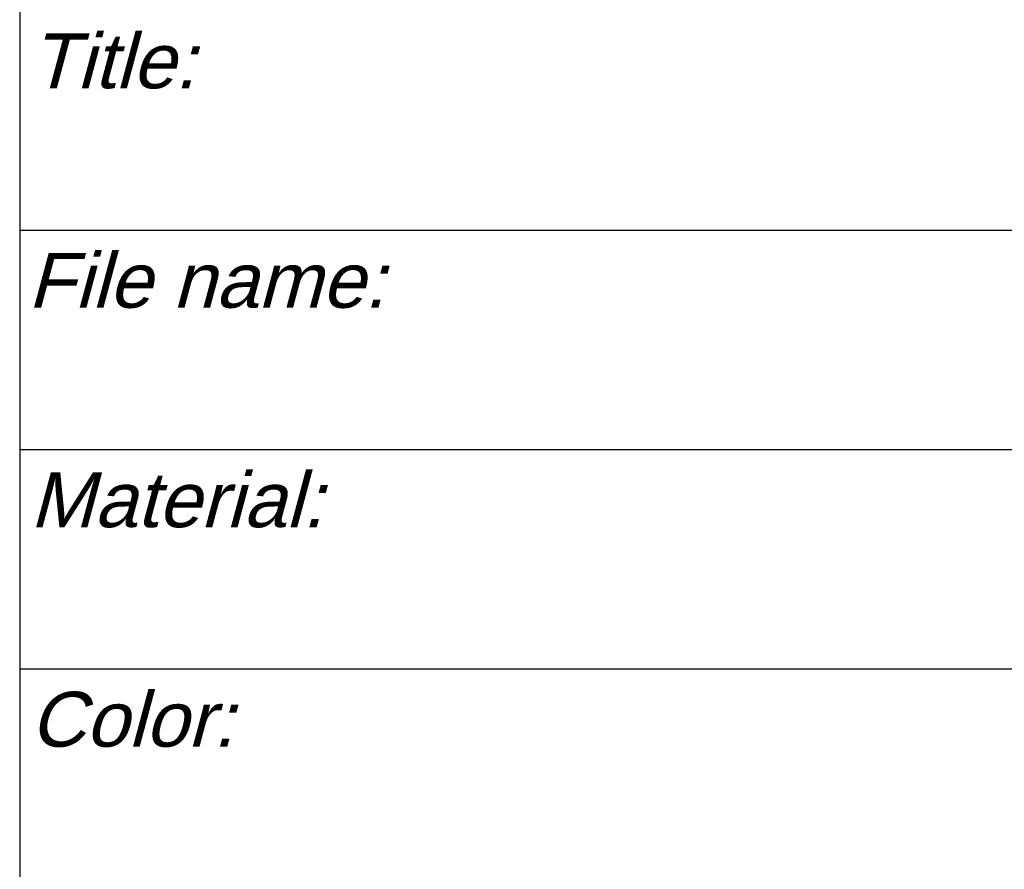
# Paper-space layout 'A3-H (Narrow)' of a CAD drawing. Header units: millimetres. Extents: x -4 to 416, y -4 to 293.
# Tile 6 of 15: x 206 to 242, y 35 to 66. Entities that reach past the tile are written whole.
import ezdxf

# ---------------------------------------------------------------- set-up
doc = ezdxf.new("R2010")
doc.units = ezdxf.units.MM
for name, color, linetype in [('Disegno1', 2, 'Continuous'), ('Tabella', 7, 'Continuous'), ('TabellaCampi', 2, 'Continuous'), ('TabellaIntestazioni', 1, 'Continuous')]:
    doc.layers.add(name, color=color, linetype=linetype)
doc.styles.get("Standard").update_dxf_attribs({"font": 'arial.ttf', "height": 3})

# ---------------------------------------------------------------- blocks, each defined once
blk = doc.blocks.new('A3-H (Narrow)')
at = {"layer": 'Tabella'}
blk.add_line((210, 105), (210, 10), dxfattribs=at)
at = {"layer": 'Tabella', "color": 7}
for p, q in [((210, 62), (400, 62)), ((210, 54), (400, 54)), ((210, 46), (400, 46))]:
    blk.add_line(p, q, dxfattribs=at)
at = {"layer": 'TabellaCampi', "oblique": 0.2618}
for tag, p in [('TITOLO', (210.284, 62.914)), ('PROJET', (320.284, 62.914)), ('RELEASE', (320.284, 54.914)), ('CODICE', (360.284, 54.914)), ('FILE_NAME', (210.205, 54.914)), ('MATERIALE', (210.284, 46.914)), ('TRATTAMENTO', (320.284, 46.914)), ('COLORE', (210.284, 38.914)), ('ENGINEER', (280.284, 38.914)), ('DESIGNER', (320.284, 38.914)), ('APPROVED_BY', (360.284, 38.914)), ('TOLLERANZE', (346.837, 32.125)), ('SHEET', (220.242, 30.914)), ('OF', (232.626, 30.914)), ('DATA', (245.284, 30.914)), ('SCALA', (280.284, 30.914))]:
    blk.add_attdef(tag, p, '', height=2.5, dxfattribs=at)
at = {"layer": 'TabellaIntestazioni', "oblique": 15}
for s, p in [('Title:', (210.372, 67.168)), ('File name:', (210.293, 59.168)), ('Material:', (210.372, 51.168)), ('Color:', (210.372, 43.168))]:
    blk.add_text(s, height=2, dxfattribs=at).set_placement(p)

psp = doc.layouts.new('A3-H (Narrow)')

# ---------------------------------------------------------------- block references
at = {"layer": 'Disegno1'}
psp.add_blockref('A3-H (Narrow)', (-4, -4), dxfattribs=at)

doc.saveas('drawing.dxf')
